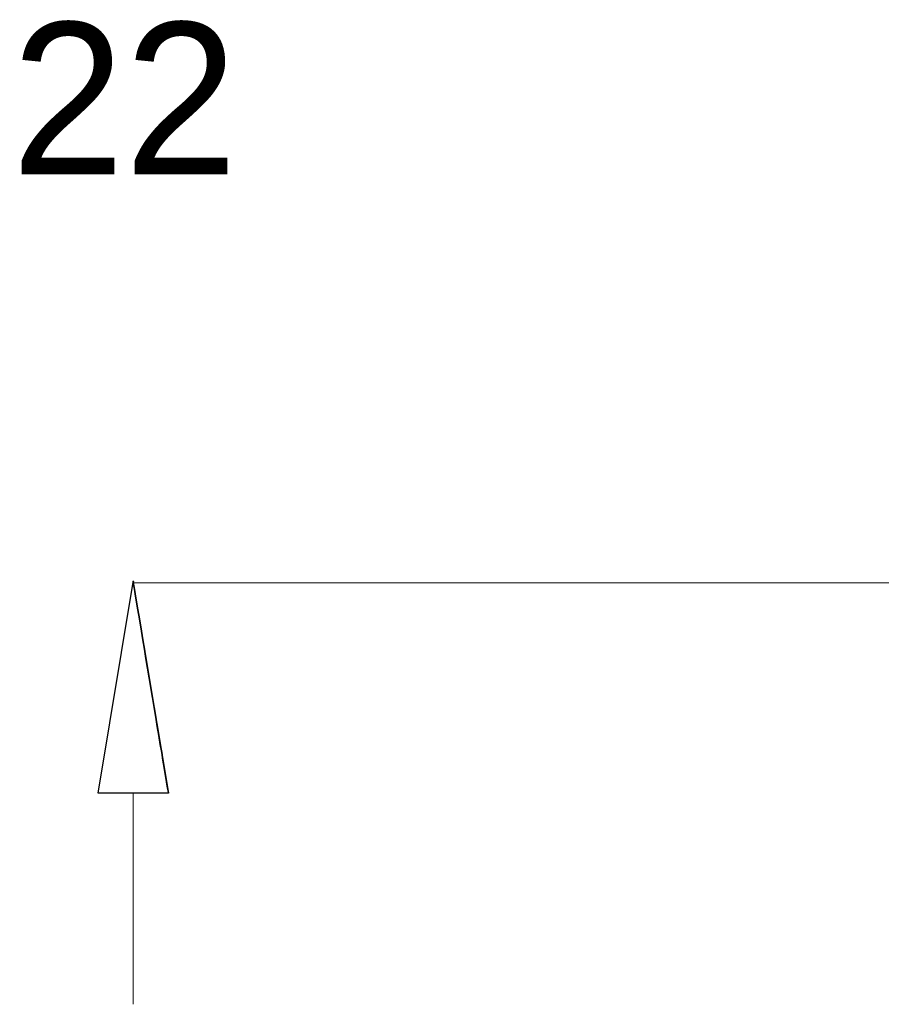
# Model space of a CAD drawing. Header units: millimetres. Extents: x -2387 to -560, y -1844 to 666.
# Tile 2 of 33: x -1472 to -1267, y -1731 to -1497. Entities that reach past the tile are written whole.
import ezdxf

# ---------------------------------------------------------------- set-up
doc = ezdxf.new("R2010")
doc.units = ezdxf.units.MM
doc.header["$MEASUREMENT"] = 0
doc.layers.add('Capa 1', color=7, linetype='Continuous')

msp = doc.modelspace()

# ---------------------------------------------------------------- linework, layer by layer
at = {"layer": 'Capa 1', "color": 1}
for points, knots in [([(-1444.6118, -1630.6104), (-1444.6118, -1630.6104), (-1452.9451, -1680.6104), (-1452.9451, -1680.6104), (-1452.9451, -1680.6104), (-1452.9451, -1680.6104), (-1436.2784, -1680.6104), (-1436.2784, -1680.6104), (-1436.2784, -1680.6104), (-1436.2784, -1680.6104), (-1444.6118, -1630.6104), (-1444.6118, -1630.6104)], [0, 0, 0, 0, 0.25, 0.25, 0.25, 0.25000001, 0.5, 0.5, 0.5, 0.50000001, 1, 1, 1, 1]), ([(-1436.2784, -1680.6104), (-1436.2784, -1680.6104), (-1444.6118, -1630.6104), (-1444.6118, -1630.6104), (-1444.6118, -1630.6104), (-1444.6118, -1630.6104), (-1436.2784, -1680.6104), (-1436.2784, -1680.6104)], [0, 0, 0, 0, 0.33333333, 0.33333333, 0.33333333, 0.33333334, 1, 1, 1, 1])]:
    msp.add_open_spline(points, degree=3, knots=knots, dxfattribs=at)
at = {"layer": 'Capa 1', "color": 1, "lineweight": 9}
msp.add_open_spline([(-1444.6118, -1630.6104), (-1444.6118, -1630.6104), (-1452.9451, -1680.6104), (-1452.9451, -1680.6104), (-1452.9451, -1680.6104), (-1452.9451, -1680.6104), (-1436.2784, -1680.6104), (-1436.2784, -1680.6104)], degree=3, knots=[0, 0, 0, 0, 0.33333333, 0.33333333, 0.33333333, 0.33333334, 1, 1, 1, 1], dxfattribs=at)
at = {"layer": 'Capa 1', "lineweight": 9}
for points in [[(-1444.7118, -1630.4104), (-1444.7118, -1630.3552), (-1444.667, -1630.3104), (-1444.6118, -1630.3104), (-1444.6118, -1630.3104), (-1444.5565, -1630.3104), (-1444.5118, -1630.3552), (-1444.5118, -1630.4104), (-1444.5118, -1630.4104), (-1444.5118, -1630.4657), (-1444.5565, -1630.5104), (-1444.6118, -1630.5104), (-1444.6118, -1630.5104), (-1444.667, -1630.5104), (-1444.7118, -1630.4657), (-1444.7118, -1630.4104)], [(-1444.7118, -1630.6104), (-1444.7118, -1630.6656), (-1444.667, -1630.7104), (-1444.6118, -1630.7104), (-1444.6118, -1630.7104), (-1444.5565, -1630.7104), (-1444.5118, -1630.6656), (-1444.5118, -1630.6104), (-1444.5118, -1630.6104), (-1444.5118, -1630.5551), (-1444.5565, -1630.5104), (-1444.6118, -1630.5104), (-1444.6118, -1630.5104), (-1444.667, -1630.5104), (-1444.7118, -1630.5551), (-1444.7118, -1630.6104)]]:
    msp.add_open_spline(points, degree=3, knots=[0, 0, 0, 0, 0.2, 0.2, 0.2, 0.20000001, 0.4, 0.4, 0.4, 0.40000001, 0.6, 0.6, 0.6, 0.60000001, 1, 1, 1, 1], dxfattribs=at)
at = {"layer": 'Capa 1', "color": 1, "lineweight": 9}
msp.add_open_spline([(-1436.2784, -1680.6104), (-1436.2784, -1680.6104), (-1444.6118, -1630.6104), (-1444.6118, -1630.6104)], degree=3, dxfattribs=at)
at = {"layer": 'Capa 1', "color": 1, "lineweight": 0}
for points in [[(-599.1468, -1630.7104), (-599.1468, -1630.7104), (-1444.6118, -1630.7104), (-1444.6118, -1630.7104)], [(-1444.6118, -1680.6104), (-1444.6118, -1680.6104), (-1444.6118, -1730.6104), (-1444.6118, -1730.6104)]]:
    msp.add_open_spline(points, degree=3, dxfattribs=at)

# ---------------------------------------------------------------- texts
at = {"layer": 'Capa 1', "color": 1, "insert": (-1473.4688, -1497.9435), "char_height": 36, "width": 67.3032, "attachment_point": 1}
msp.add_mtext('22', dxfattribs=at)

doc.saveas('drawing.dxf')
